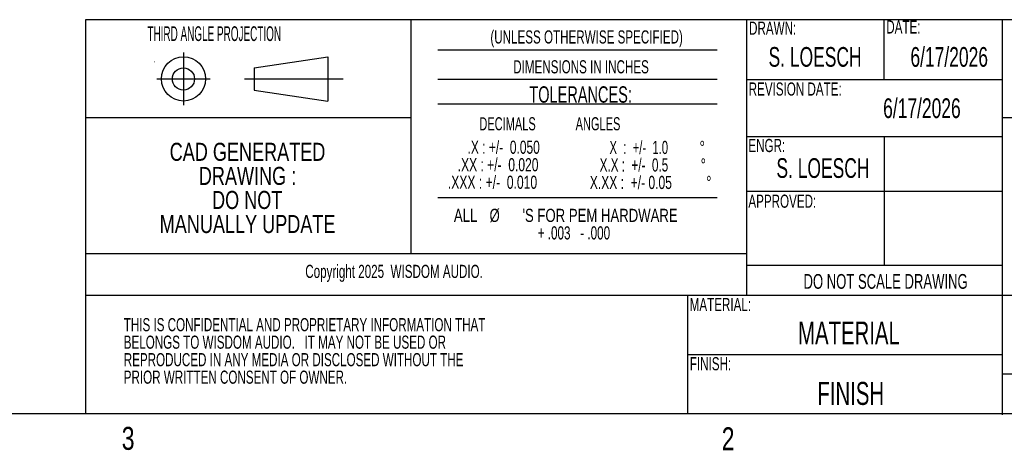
# Paper-space layout 'P3m-C' of a CAD drawing. Header units: inches. Extents: x 0.3 to 33.8, y 0.2 to 21.7.
# Tile 17 of 24: x 22.2 to 28.4, y 0.2 to 2.9. Entities that reach past the tile are written whole.
import ezdxf

# ---------------------------------------------------------------- set-up
doc = ezdxf.new("R2010")
doc.units = ezdxf.units.IN
doc.header["$MEASUREMENT"] = 0
doc.layers.add('BORDERS', color=7, linetype='Continuous')
doc.styles.add('SLDTEXTSTYLE0', font='TXT', dxfattribs={"width": 0.75})
doc.styles.add('SLDTEXTSTYLE10', font='TXT', dxfattribs={"width": 0.666667})
doc.styles.add('SLDTEXTSTYLE2', font='TXT', dxfattribs={"width": 0.503965})
doc.styles.add('SLDTEXTSTYLE3', font='TXT', dxfattribs={"width": 0.663})
doc.styles.add('SLDTEXTSTYLE5', font='TXT', dxfattribs={"width": 0.683333})
doc.styles.add('SLDTEXTSTYLE6', font='TXT', dxfattribs={"width": 0.6875})
doc.styles.add('SLDTEXTSTYLE7', font='TXT', dxfattribs={"width": 0.691176})
doc.styles.add('SLDTEXTSTYLE8', font='TXT', dxfattribs={"width": 0.62963})
doc.styles.add('SLDTEXTSTYLE9', font='TXT', dxfattribs={"width": 0.642857})

# ---------------------------------------------------------------- blocks, each defined once
blk = doc.blocks.new('SW_NOTE_0_28')
at = {"layer": 'BORDERS', "color": 0, "attachment_point": 2, "style": 'SLDTEXTSTYLE0'}
for s, insert, char_height in [('CAD GENERATED', (0.6069, 0.1477), 0.114583), ('DRAWING :', (0.6069, -0.0051), 0.11458), ('DO NOT', (0.6049, -0.1578), 0.11458), ('MANUALLY UPDATE', (0.6073, -0.3106), 0.114583)]:
    blk.add_mtext(s, dxfattribs=dict(at, insert=insert, char_height=char_height))
blk = doc.blocks.new('SW_NOTE_0_30')
at = {"layer": 'BORDERS', "color": 0, "char_height": 0.083333, "attachment_point": 1, "style": 'SLDTEXTSTYLE3'}
for s, insert in [('THIS IS CONFIDENTIAL AND PROPRIETARY INFORMATION THAT', (0, 0.1074)), ('BELONGS TO WISDOM AUDIO.   IT MAY NOT BE USED OR', (0, -0.0037)), ('REPRODUCED IN ANY MEDIA OR DISCLOSED WITHOUT THE', (0, -0.1148)), ('PRIOR WRITTEN CONSENT OF OWNER.', (0, -0.2259))]:
    blk.add_mtext(s, dxfattribs=dict(at, insert=insert))
blk = doc.blocks.new('SW_NOTE_0_32')
at = {"layer": 'BORDERS', "color": 0, "char_height": 0.083333, "attachment_point": 1}
for s, insert, style in [('.X : +/-  0.050', (0.125, 0.1074), 'SLDTEXTSTYLE5'), ('.XX : +/-  0.020', (0.0625, -0.0037), 'SLDTEXTSTYLE6'), ('.XXX : +/-  0.010', (0, -0.1148), 'SLDTEXTSTYLE7')]:
    blk.add_mtext(s, dxfattribs=dict(at, insert=insert, style=style))
blk = doc.blocks.new('SW_NOTE_0_33')
at = {"layer": 'BORDERS', "color": 0, "attachment_point": 1}
for s, insert, char_height, style in [('X  :  +/-  1.0', (0.125, 0.1074), 0.083333, 'SLDTEXTSTYLE9'), ('%%d', (0.6975, 0.1074), 0.08333, 'SLDTEXTSTYLE0'), ('X.X :  +/-  0.5', (0.0625, -0.0037), 0.083333, 'SLDTEXTSTYLE10'), ('%%d', (0.7045, -0.0037), 0.08333, 'SLDTEXTSTYLE0'), ('X.XX :  +/- 0.05', (0, -0.1148), 0.083333, 'SLDTEXTSTYLE6'), ('%%d', (0.7398, -0.1148), 0.08333, 'SLDTEXTSTYLE0')]:
    blk.add_mtext(s, dxfattribs=dict(at, insert=insert, char_height=char_height, style=style))
blk = doc.blocks.new('SW_NOTE_0_34')
at = {"layer": 'BORDERS', "color": 0, "attachment_point": 2}
for s, insert, char_height, style in [('ALL', (0.0872, 0.1074), 0.08333, 'SLDTEXTSTYLE0'), ('%%c', (0.2718, 0.1074), 0.08333, 'SLDTEXTSTYLE0'), ("'S FOR PEM HARDWARE", (0.9419, 0.1074), 0.083333, 'SLDTEXTSTYLE0'), ('+ .003   - .000', (0.7756, -0.0037), 0.083333, 'SLDTEXTSTYLE10')]:
    blk.add_mtext(s, dxfattribs=dict(at, insert=insert, char_height=char_height, style=style))

psp = doc.layouts.new('P3m-C')

# ---------------------------------------------------------------- linework, layer by layer
at = {"layer": 'BORDERS', "color": 250, "lineweight": 25}
psp.add_line((22.5761, 2.9106), (22.5761, 0.4106), dxfattribs=at)
at = {"layer": 'BORDERS', "lineweight": 25}
for p, q in [((33.52288, 2.9106), (22.5761, 2.9106)), ((23.64797, 2.60535), (24.11672, 2.67548)), ((24.11672, 2.67548), (24.11672, 2.39423)), ((23.64797, 2.60535), (23.64797, 2.46435)), ((23.64797, 2.46435), (24.11672, 2.39423)), ((0.52288, 0.4106), (33.52288, 0.4106))]:
    psp.add_line(p, q, dxfattribs=at)
at = {"layer": 'BORDERS', "color": 218}
psp.add_line((24.64667, 1.42375), (24.64667, 2.9106), dxfattribs=at)
at = {"layer": 'BORDERS'}
for p, q in [((26.77788, 2.9106), (26.77788, 1.1606)), ((27.65288, 2.5306), (27.65288, 2.9106)), ((28.40288, 2.9106), (28.40288, 0.40227)), ((23.19937, 2.7022), (23.19937, 2.36751)), ((24.8157, 2.72046), (26.59231, 2.72046)), ((23.02949, 2.53485), (23.36924, 2.53485)), ((23.5868, 2.53485), (24.21485, 2.53485)), ((24.8157, 2.53301), (26.59231, 2.53301)), ((26.77788, 2.5306), (28.40288, 2.5306)), ((24.8157, 2.37571), (26.59231, 2.37571)), ((28.40288, 2.2906), (33.52264, 2.2906)), ((27.65288, 2.16988), (27.65288, 1.35166)), ((24.8157, 1.78184), (26.59231, 1.78184)), ((26.77788, 1.42375), (24.64667, 1.42375)), ((26.40288, 1.1606), (22.5761, 1.1606)), ((33.52284, 1.1606), (26.40288, 1.1606)), ((26.40288, 1.1606), (26.40288, 0.4106)), ((26.40288, 0.78462), (28.40288, 0.78462)), ((33.52284, 0.6606), (28.40288, 0.6606))]:
    psp.add_line(p, q, dxfattribs=at)
at = {"layer": 'BORDERS', "color": 250}
for p, q in [((22.5761, 2.28902), (24.64667, 2.28902)), ((26.77788, 2.16988), (28.40288, 2.16988)), ((26.77788, 1.82127), (28.40288, 1.82127)), ((24.64667, 1.42375), (22.5761, 1.42375)), ((26.77788, 1.35166), (28.40288, 1.35166))]:
    psp.add_line(p, q, dxfattribs=at)
at = {"layer": 'BORDERS', "lineweight": 25}
for radius in [0.14063, 0.0705]:
    psp.add_circle((23.19937, 2.53485), radius, dxfattribs=at)
at = {"layer": 'BORDERS', "linetype": 'Continuous', "lineweight": 18}
psp.add_arc((23.01658, 2.64287), 0.000527, 90, 270, dxfattribs=at)

# ---------------------------------------------------------------- block references
at = {"layer": 'BORDERS'}
for name, p in [('SW_NOTE_0_28', (22.99965, 1.98164)), ('SW_NOTE_0_32', (24.88024, 2.03549)), ('SW_NOTE_0_33', (25.78244, 2.03405)), ('SW_NOTE_0_34', (24.90565, 1.60283)), ('SW_NOTE_0_30', (22.81992, 0.90906))]:
    psp.add_blockref(name, p, dxfattribs=at)

# ---------------------------------------------------------------- texts
for s, insert, char_height, attachment_point, style in [('DRAWN:', (26.79476, 2.89866), 0.083333, 1, 'SLDTEXTSTYLE3'), ('DATE:', (27.667, 2.90631), 0.083333, 1, 'SLDTEXTSTYLE3'), ('THIRD ANGLE PROJECTION', (22.97016, 2.86899), 0.09375, 1, 'SLDTEXTSTYLE2'), ('S. LOESCH', (27.21417, 2.73703), 0.125, 2, 'SLDTEXTSTYLE3'), ('6/17/2026', (28.06685, 2.73703), 0.125, 2, 'SLDTEXTSTYLE3'), ('REVISION DATE:', (26.79223, 2.51229), 0.0833333, 1, 'SLDTEXTSTYLE3'), ('TOLERANCES:', (25.724, 2.48797), 0.1041667, 2, 'SLDTEXTSTYLE3'), ('6/17/2026', (27.89339, 2.41139), 0.125, 2, 'SLDTEXTSTYLE3'), ('DECIMALS             ANGLES', (25.07999, 2.29179), 0.0833333, 1, 'SLDTEXTSTYLE8'), ('ENGR:', (26.79051, 2.15373), 0.083333, 1, 'SLDTEXTSTYLE3'), ('S. LOESCH', (27.26419, 2.03148), 0.125, 2, 'SLDTEXTSTYLE3'), ('APPROVED:', (26.79035, 1.80022), 0.083333, 1, 'SLDTEXTSTYLE3'), ('Copyright 2025  WISDOM AUDIO.', (24.53818, 1.35467), 0.0833333, 2, 'SLDTEXTSTYLE3'), ('DO NOT SCALE DRAWING', (27.66251, 1.29623), 0.09375, 2, 'SLDTEXTSTYLE3'), ('MATERIAL:', (26.41724, 1.14421), 0.083333, 1, 'SLDTEXTSTYLE3'), ('MATERIAL', (27.42967, 0.99477), 0.145833, 2, 'SLDTEXTSTYLE3'), ('FINISH:', (26.41821, 0.76861), 0.083333, 1, 'SLDTEXTSTYLE3'), ('FINISH', (27.44104, 0.61123), 0.145833, 2, 'SLDTEXTSTYLE3')]:
    psp.add_mtext(s, dxfattribs=dict(at, insert=insert, char_height=char_height, attachment_point=attachment_point, style=style))
at = {"layer": 'BORDERS', "color": 250, "char_height": 0.0833333, "attachment_point": 2, "style": 'SLDTEXTSTYLE3'}
for s, insert in [('(UNLESS OTHERWISE SPECIFIED)', (25.762, 2.84297)), ('DIMENSIONS IN INCHES', (25.7266, 2.65341))]:
    psp.add_mtext(s, dxfattribs=dict(at, insert=insert))
at = {"layer": 'BORDERS', "color": 7, "char_height": 0.14583, "attachment_point": 1, "style": 'SLDTEXTSTYLE0'}
for s, insert in [('3', (22.80713, 0.32597)), ('2', (26.62088, 0.32322))]:
    psp.add_mtext(s, dxfattribs=dict(at, insert=insert))

doc.saveas('drawing.dxf')
